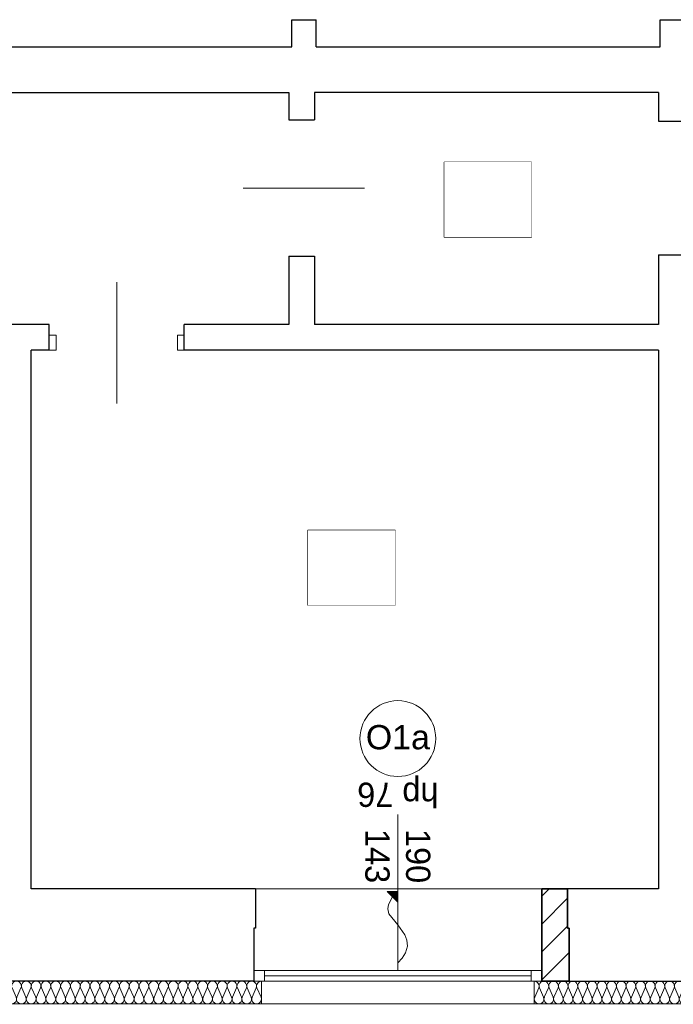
# Model space of a CAD drawing. Extents: x -515158 to -464725, y 20769 to 114053.
# Tile 56 of 69: x -479223 to -474911, y 65492 to 71984. Entities that reach past the tile are written whole.
import ezdxf

# ---------------------------------------------------------------- set-up
doc = ezdxf.new("R2010")
doc.units = 0
doc.header["$MEASUREMENT"] = 0
doc.set_wipeout_variables(frame=1)
for name, color, linetype, lineweight in [('#podkład', 252, 'Continuous', 9), ('A-Okna_Nr_Pióra__9', 252, 'Continuous', 9), ('Arch ocieplenie_Nr_Pióra__9', 252, 'Continuous', 9), ('Arch opisy okien_Nr_Pióra__9', 252, 'Continuous', 9), ('Arch opisy_Nr_Pióra__9', 252, 'Continuous', 9), ('Arch wykończenie_Nr_Pióra__3', 252, 'Continuous', 18), ('Arch zmurowania_Nr_Pióra__21', 252, 'Continuous', 9), ('Arch zmurowania_Nr_Pióra__27', 252, 'Continuous', 35), ('INWENT OPISY_Nr_Pióra__21', 252, 'Continuous', 9), ('INWENT. DRZWI_Nr_Pióra__5', 252, 'Continuous', 13), ('INWENT. OKNA_Nr_Pióra__21', 252, 'Continuous', 9), ('INWENT. OKNA_Nr_Pióra__5', 252, 'Continuous', 13), ('INWENT.ŚCIANY_Nr_Pióra__1', 252, 'Continuous', 25), ('INWENT.ŚCIANY_Nr_Pióra__21', 252, 'Continuous', 9)]:
    doc.layers.add(name, color=color, linetype=linetype, lineweight=lineweight)
for name, color, linetype in [('A-Okna', 252, 'Continuous'), ('Arch ocieplenie', 252, 'Continuous'), ('Arch zmurowania', 252, 'Continuous')]:
    doc.layers.add(name, color=color, linetype=linetype)
doc.styles.add('GENERATED_STYLE_10', font='arial.ttf')
doc.styles.add('GENERATED_STYLE_4', font='txt')
doc.styles.add('GENERATED_STYLE_7', font='txt')
pattern_1 = [(45, (0, 0), (-91.923878, 91.923878), [])]

# ---------------------------------------------------------------- blocks, each defined once
blk = doc.blocks.new('Krzywa_13', base_point=(-476728.3, 67977.9))
at = {"layer": 'A-Okna_Nr_Pióra__9', "linetype": 'Continuous'}
blk.add_hatch(color=256, dxfattribs=at).paths.add_polyline_path([(-476728.3, 68448.5), (-476728.7, 68377.8), (-476799, 68448.9)], flags=0)
for p, q in [((-476728.3, 68448.5), (-476799, 68448.9)), ((-476728.7, 68377.8), (-476799, 68448.9)), ((-476728.3, 68448.5), (-476728.7, 68377.8))]:
    blk.add_line(p, q, dxfattribs=at)
at = {"layer": 'A-Okna_Nr_Pióra__9', "linetype": 'Continuous', "flags": 128}
blk.add_lwpolyline([(-476728.3, 67977.9), (-476699.2, 68009.1), (-476677.9, 68044.1), (-476665.7, 68088.8), (-476668.2, 68127.5), (-476681.2, 68164), (-476728.3, 68228.5), (-476787.9, 68301.8), (-476795, 68333.8), (-476791, 68363.7), (-476763.9, 68413.3)], dxfattribs=at)
blk = doc.blocks.new('Ściana_31', base_point=(-475608.3, 67857.6))
at = {"layer": 'Arch zmurowania_Nr_Pióra__21', "linetype": 'Continuous'}
h = blk.add_hatch(dxfattribs=at)
h.set_pattern_fill('Common_Brick', color=256, style=0, pattern_type=2)
h.set_pattern_definition(pattern_1)
h.paths.add_polyline_path([(-475608.3, 67857.6), (-475598.3, 67857.6), (-475598.3, 68207.6), (-475608.3, 68207.6)], flags=0)
at = {"layer": 'Arch zmurowania_Nr_Pióra__27', "linetype": 'Continuous'}
for p, q in [((-475598.3, 68207.6), (-475608.3, 68207.6)), ((-475598.3, 67857.6), (-475598.3, 68207.6)), ((-475608.3, 67857.6), (-475598.3, 67857.6))]:
    blk.add_line(p, q, dxfattribs=at)
blk = doc.blocks.new('Ściana_30', base_point=(-475778.3, 67857.6))
at = {"layer": 'Arch zmurowania_Nr_Pióra__21', "linetype": 'Continuous'}
h = blk.add_hatch(dxfattribs=at)
h.set_pattern_fill('Common_Brick', color=256, style=0, pattern_type=2)
h.set_pattern_definition(pattern_1)
h.paths.add_polyline_path([(-475778.3, 67857.6), (-475608.3, 67857.6), (-475608.3, 68467.6), (-475778.3, 68467.6)], flags=0)
at = {"layer": 'Arch zmurowania_Nr_Pióra__27', "linetype": 'Continuous'}
for p, q in [((-475608.3, 68467.6), (-475778.3, 68467.6)), ((-475778.3, 68467.6), (-475778.3, 67857.6)), ((-475608.3, 68207.6), (-475608.3, 68467.6)), ((-475778.3, 67857.6), (-475608.3, 67857.6))]:
    blk.add_line(p, q, dxfattribs=at)
blk = doc.blocks.new('Izolacja cieplna 14_236', base_point=(-479438.3, 67857.6))
at = {"layer": 'Arch ocieplenie_Nr_Pióra__9', "linetype": 'Continuous'}
for p, q in [((-479435.6, 67752.3), (-479408.7, 67812.9)), ((-479403.3, 67812.9), (-479376.4, 67752.3)), ((-479371, 67752.3), (-479344.1, 67812.9)), ((-479338.6, 67812.9), (-479311.8, 67752.3)), ((-479306.3, 67752.3), (-479279.4, 67812.9)), ((-479274, 67812.9), (-479247.1, 67752.3)), ((-479241.7, 67752.3), (-479214.8, 67812.9)), ((-479209.4, 67812.9), (-479182.5, 67752.3)), ((-479177, 67752.3), (-479150.1, 67812.9)), ((-479144.7, 67812.9), (-479117.8, 67752.3)), ((-479112.4, 67752.3), (-479085.5, 67812.9)), ((-479080.1, 67812.9), (-479053.2, 67752.3)), ((-479047.8, 67752.3), (-479020.9, 67812.9)), ((-479015.4, 67812.9), (-478988.5, 67752.3)), ((-478983.1, 67752.3), (-478956.2, 67812.9)), ((-478950.8, 67812.9), (-478923.9, 67752.3)), ((-478918.5, 67752.3), (-478891.6, 67812.9)), ((-478886.1, 67812.9), (-478859.3, 67752.3)), ((-478853.8, 67752.3), (-478826.9, 67812.9)), ((-478821.5, 67812.9), (-478794.6, 67752.3)), ((-478789.2, 67752.3), (-478762.3, 67812.9)), ((-478756.9, 67812.9), (-478730, 67752.3)), ((-478724.5, 67752.3), (-478697.6, 67812.9)), ((-478692.2, 67812.9), (-478665.3, 67752.3)), ((-478659.9, 67752.3), (-478633, 67812.9)), ((-478627.6, 67812.9), (-478600.7, 67752.3)), ((-478595.3, 67752.3), (-478568.4, 67812.9)), ((-478562.9, 67812.9), (-478536, 67752.3)), ((-478530.6, 67752.3), (-478503.7, 67812.9)), ((-478498.3, 67812.9), (-478471.4, 67752.3)), ((-478466, 67752.3), (-478439.1, 67812.9)), ((-478433.6, 67812.9), (-478406.8, 67752.3)), ((-478401.3, 67752.3), (-478374.4, 67812.9)), ((-478369, 67812.9), (-478342.1, 67752.3)), ((-478336.7, 67752.3), (-478309.8, 67812.9)), ((-478304.4, 67812.9), (-478277.5, 67752.3)), ((-478272, 67752.3), (-478245.1, 67812.9)), ((-478239.7, 67812.9), (-478212.8, 67752.3)), ((-478207.4, 67752.3), (-478180.5, 67812.9)), ((-478175.1, 67812.9), (-478148.2, 67752.3)), ((-478142.8, 67752.3), (-478115.9, 67812.9)), ((-478110.4, 67812.9), (-478083.5, 67752.3)), ((-478078.1, 67752.3), (-478051.2, 67812.9)), ((-478045.8, 67812.9), (-478018.9, 67752.3)), ((-478013.5, 67752.3), (-477986.6, 67812.9)), ((-477981.1, 67812.9), (-477954.3, 67752.3)), ((-477948.8, 67752.3), (-477921.9, 67812.9)), ((-477916.5, 67812.9), (-477889.6, 67752.3)), ((-477884.2, 67752.3), (-477857.3, 67812.9)), ((-477851.9, 67812.9), (-477825, 67752.3)), ((-477819.5, 67752.3), (-477792.6, 67812.9)), ((-477787.2, 67812.9), (-477760.3, 67752.3)), ((-477754.9, 67752.3), (-477728, 67812.9)), ((-477722.6, 67812.9), (-477695.7, 67752.3)), ((-477690.3, 67752.3), (-477663.4, 67812.9)), ((-477657.9, 67812.9), (-477631, 67752.3))]:
    blk.add_line(p, q, dxfattribs=at)
for centre, start_param, end_param in [((-479438.3, 67825.7), 5.870392, 7.853982), ((-479373.7, 67825.7), 5.870392, 9.837571), ((-479309, 67825.7), 5.870392, 9.837571), ((-479244.4, 67825.7), 5.870392, 9.837571), ((-479179.8, 67825.7), 5.870392, 9.837571), ((-479115.1, 67825.7), 5.870392, 9.837571), ((-479050.5, 67825.7), 5.870392, 9.837571), ((-478985.8, 67825.7), 5.870392, 9.837571), ((-478921.2, 67825.7), 5.870392, 9.837571), ((-478856.5, 67825.7), 5.870392, 9.837571), ((-478791.9, 67825.7), 5.870392, 9.837571), ((-478727.3, 67825.7), 5.870392, 9.837571), ((-478662.6, 67825.7), 5.870392, 9.837571), ((-478598, 67825.7), 5.870392, 9.837571), ((-478533.3, 67825.7), 5.870392, 9.837571), ((-478468.7, 67825.7), 5.870392, 9.837571), ((-478404, 67825.7), 5.870392, 9.837571), ((-478339.4, 67825.7), 5.870392, 9.837571), ((-478274.8, 67825.7), 5.870392, 9.837571), ((-478210.1, 67825.7), 5.870392, 9.837571), ((-478145.5, 67825.7), 5.870392, 9.837571), ((-478080.8, 67825.7), 5.870392, 9.837571), ((-478016.2, 67825.7), 5.870392, 9.837571), ((-477951.5, 67825.7), 5.870392, 9.837571), ((-477886.9, 67825.7), 5.870392, 9.837571), ((-477822.3, 67825.7), 5.870392, 9.837571), ((-477757.6, 67825.7), 5.870392, 9.837571), ((-477693, 67825.7), 5.870392, 9.837571), ((-477628.3, 67825.7), 1.570796, 3.554385), ((-479406, 67739.5), 2.728799, 6.695979), ((-479341.4, 67739.5), 2.728799, 6.695979), ((-479276.7, 67739.5), 2.728799, 6.695979), ((-479212.1, 67739.5), 2.728799, 6.695979), ((-479147.4, 67739.5), 2.728799, 6.695979), ((-479082.8, 67739.5), 2.728799, 6.695979), ((-479018.1, 67739.5), 2.728799, 6.695979), ((-478953.5, 67739.5), 2.728799, 6.695979), ((-478888.9, 67739.5), 2.728799, 6.695979), ((-478824.2, 67739.5), 2.728799, 6.695979), ((-478759.6, 67739.5), 2.728799, 6.695979), ((-478694.9, 67739.5), 2.728799, 6.695979), ((-478630.3, 67739.5), 2.728799, 6.695979), ((-478565.6, 67739.5), 2.728799, 6.695979), ((-478501, 67739.5), 2.728799, 6.695979), ((-478436.4, 67739.5), 2.728799, 6.695979), ((-478371.7, 67739.5), 2.728799, 6.695979), ((-478307.1, 67739.5), 2.728799, 6.695979), ((-478242.4, 67739.5), 2.728799, 6.695979), ((-478177.8, 67739.5), 2.728799, 6.695979), ((-478113.1, 67739.5), 2.728799, 6.695979), ((-478048.5, 67739.5), 2.728799, 6.695979), ((-477983.9, 67739.5), 2.728799, 6.695979), ((-477919.2, 67739.5), 2.728799, 6.695979), ((-477854.6, 67739.5), 2.728799, 6.695979), ((-477789.9, 67739.5), 2.728799, 6.695979), ((-477725.3, 67739.5), 2.728799, 6.695979), ((-477660.6, 67739.5), 2.728799, 6.695979)]:
    blk.add_ellipse(centre, major_axis=(32.3, 0), ratio=0.987014, start_param=start_param, end_param=end_param, dxfattribs=at)
blk = doc.blocks.new('Izolacja cieplna 14_212', base_point=(-475828.3, 67857.6))
at = {"layer": 'Arch ocieplenie_Nr_Pióra__9', "linetype": 'Continuous'}
for p, q in [((-475825.6, 67752.3), (-475799.1, 67812.9)), ((-475793.8, 67812.9), (-475767.2, 67752.3)), ((-475761.9, 67752.3), (-475735.3, 67812.9)), ((-475730, 67812.9), (-475703.4, 67752.3)), ((-475698.1, 67752.3), (-475671.5, 67812.9)), ((-475666.2, 67812.9), (-475639.6, 67752.3)), ((-475634.3, 67752.3), (-475607.7, 67812.9)), ((-475602.4, 67812.9), (-475575.8, 67752.3)), ((-475570.5, 67752.3), (-475543.9, 67812.9)), ((-475538.6, 67812.9), (-475512.1, 67752.3)), ((-475506.7, 67752.3), (-475480.2, 67812.9)), ((-475474.8, 67812.9), (-475448.3, 67752.3)), ((-475442.9, 67752.3), (-475416.4, 67812.9)), ((-475411, 67812.9), (-475384.5, 67752.3)), ((-475379.1, 67752.3), (-475352.6, 67812.9)), ((-475347.2, 67812.9), (-475320.7, 67752.3)), ((-475315.3, 67752.3), (-475288.8, 67812.9)), ((-475283.4, 67812.9), (-475256.9, 67752.3)), ((-475251.5, 67752.3), (-475225, 67812.9)), ((-475219.6, 67812.9), (-475193.1, 67752.3)), ((-475187.7, 67752.3), (-475161.2, 67812.9)), ((-475155.8, 67812.9), (-475129.3, 67752.3)), ((-475124, 67752.3), (-475097.4, 67812.9)), ((-475092.1, 67812.9), (-475065.5, 67752.3)), ((-475060.2, 67752.3), (-475033.6, 67812.9)), ((-475028.3, 67812.9), (-475001.7, 67752.3)), ((-474996.4, 67752.3), (-474969.8, 67812.9)), ((-474964.5, 67812.9), (-474937.9, 67752.3)), ((-474932.6, 67752.3), (-474906, 67812.9)), ((-474900.7, 67812.9), (-474874.2, 67752.3)), ((-474868.8, 67752.3), (-474842.3, 67812.9)), ((-474836.9, 67812.9), (-474810.4, 67752.3)), ((-474805, 67752.3), (-474778.5, 67812.9)), ((-474773.1, 67812.9), (-474746.6, 67752.3)), ((-474741.2, 67752.3), (-474714.7, 67812.9)), ((-474709.3, 67812.9), (-474682.8, 67752.3)), ((-474677.4, 67752.3), (-474650.9, 67812.9)), ((-474645.5, 67812.9), (-474619, 67752.3)), ((-474613.6, 67752.3), (-474587.1, 67812.9)), ((-474581.7, 67812.9), (-474555.2, 67752.3)), ((-474549.8, 67752.3), (-474523.3, 67812.9)), ((-474517.9, 67812.9), (-474491.4, 67752.3)), ((-474486, 67752.3), (-474459.5, 67812.9)), ((-474454.2, 67812.9), (-474427.6, 67752.3)), ((-474422.3, 67752.3), (-474395.7, 67812.9)), ((-474390.4, 67812.9), (-474363.8, 67752.3)), ((-474358.5, 67752.3), (-474331.9, 67812.9)), ((-474326.6, 67812.9), (-474300, 67752.3)), ((-474294.7, 67752.3), (-474268.1, 67812.9)), ((-474262.8, 67812.9), (-474236.2, 67752.3)), ((-474230.9, 67752.3), (-474204.4, 67812.9)), ((-474199, 67812.9), (-474172.5, 67752.3)), ((-474167.1, 67752.3), (-474140.6, 67812.9)), ((-474135.2, 67812.9), (-474108.7, 67752.3)), ((-474103.3, 67752.3), (-474076.8, 67812.9)), ((-474071.4, 67812.9), (-474044.9, 67752.3)), ((-474039.5, 67752.3), (-474013, 67812.9)), ((-474007.6, 67812.9), (-473981.1, 67752.3)), ((-473975.7, 67752.3), (-473949.2, 67812.9)), ((-473943.8, 67812.9), (-473917.3, 67752.3)), ((-473911.9, 67752.3), (-473885.4, 67812.9)), ((-473880, 67812.9), (-473853.5, 67752.3)), ((-473848.1, 67752.3), (-473821.6, 67812.9)), ((-473816.3, 67812.9), (-473789.7, 67752.3)), ((-473784.4, 67752.3), (-473757.8, 67812.9)), ((-473752.5, 67812.9), (-473725.9, 67752.3)), ((-473720.6, 67752.3), (-473694, 67812.9)), ((-473688.7, 67812.9), (-473662.1, 67752.3)), ((-473656.8, 67752.3), (-473630.2, 67812.9)), ((-473624.9, 67812.9), (-473598.3, 67752.3)), ((-473593, 67752.3), (-473566.4, 67812.9)), ((-473561.1, 67812.9), (-473534.6, 67752.3)), ((-473529.2, 67752.3), (-473502.7, 67812.9)), ((-473497.3, 67812.9), (-473470.8, 67752.3)), ((-473465.4, 67752.3), (-473438.9, 67812.9)), ((-473433.5, 67812.9), (-473407, 67752.3)), ((-473401.6, 67752.3), (-473375.1, 67812.9)), ((-473369.7, 67812.9), (-473343.2, 67752.3)), ((-473337.8, 67752.3), (-473311.3, 67812.9)), ((-473305.9, 67812.9), (-473279.4, 67752.3)), ((-473274, 67752.3), (-473247.5, 67812.9)), ((-473242.1, 67812.9), (-473215.6, 67752.3)), ((-473210.2, 67752.3), (-473183.7, 67812.9)), ((-473178.3, 67812.9), (-473151.8, 67752.3)), ((-473146.5, 67752.3), (-473119.9, 67812.9)), ((-473114.6, 67812.9), (-473088, 67752.3)), ((-473082.7, 67752.3), (-473056.1, 67812.9)), ((-473050.8, 67812.9), (-473024.2, 67752.3)), ((-473018.9, 67752.3), (-472992.3, 67812.9)), ((-472987, 67812.9), (-472960.4, 67752.3)), ((-472955.1, 67752.3), (-472928.5, 67812.9)), ((-472923.2, 67812.9), (-472896.7, 67752.3)), ((-472891.3, 67752.3), (-472864.8, 67812.9)), ((-472859.4, 67812.9), (-472832.9, 67752.3)), ((-472827.5, 67752.3), (-472801, 67812.9)), ((-472795.6, 67812.9), (-472769.1, 67752.3)), ((-472763.7, 67752.3), (-472737.2, 67812.9)), ((-472731.8, 67812.9), (-472705.3, 67752.3)), ((-472699.9, 67752.3), (-472673.4, 67812.9)), ((-472668, 67812.9), (-472641.5, 67752.3)), ((-472636.1, 67752.3), (-472609.6, 67812.9)), ((-472604.2, 67812.9), (-472577.7, 67752.3)), ((-472572.3, 67752.3), (-472545.8, 67812.9)), ((-472540.4, 67812.9), (-472513.9, 67752.3)), ((-472508.5, 67752.3), (-472482, 67812.9)), ((-472476.7, 67812.9), (-472450.1, 67752.3)), ((-472444.8, 67752.3), (-472418.2, 67812.9)), ((-472412.9, 67812.9), (-472386.3, 67752.3)), ((-472381, 67752.3), (-472354.4, 67812.9)), ((-472349.1, 67812.9), (-472322.5, 67752.3)), ((-472317.2, 67752.3), (-472290.6, 67812.9)), ((-472285.3, 67812.9), (-472258.7, 67752.3)), ((-472253.4, 67752.3), (-472226.9, 67812.9)), ((-472221.5, 67812.9), (-472195, 67752.3)), ((-472189.6, 67752.3), (-472163.1, 67812.9)), ((-472157.7, 67812.9), (-472131.2, 67752.3)), ((-472125.8, 67752.3), (-472099.3, 67812.9)), ((-472093.9, 67812.9), (-472067.4, 67752.3)), ((-472062, 67752.3), (-472035.5, 67812.9)), ((-472030.1, 67812.9), (-472003.6, 67752.3)), ((-471998.2, 67752.3), (-471971.7, 67812.9)), ((-471966.3, 67812.9), (-471939.8, 67752.3)), ((-471934.4, 67752.3), (-471907.9, 67812.9)), ((-471902.5, 67812.9), (-471876, 67752.3))]:
    blk.add_line(p, q, dxfattribs=at)
for centre, start_param, end_param in [((-475828.3, 67825.7), 4.299596, 6.283185), ((-475764.5, 67825.7), 4.299595, 8.266774), ((-475700.7, 67825.7), 4.299595, 8.266774), ((-475637, 67825.7), 4.299595, 8.266774), ((-475573.2, 67825.7), 4.299595, 8.266774), ((-475509.4, 67825.7), 4.299595, 8.266774), ((-475445.6, 67825.7), 4.299595, 8.266774), ((-475381.8, 67825.7), 4.299595, 8.266774), ((-475318, 67825.7), 4.299595, 8.266774), ((-475254.2, 67825.7), 4.299595, 8.266774), ((-475190.4, 67825.7), 4.299595, 8.266774), ((-475126.6, 67825.7), 4.299595, 8.266774), ((-475062.8, 67825.7), 4.299595, 8.266774), ((-474999.1, 67825.7), 4.299595, 8.266774), ((-474935.3, 67825.7), 4.299595, 8.266774), ((-474871.5, 67825.7), 4.299595, 8.266774), ((-474807.7, 67825.7), 4.299595, 8.266774), ((-474743.9, 67825.7), 4.299595, 8.266774), ((-474680.1, 67825.7), 4.299595, 8.266774), ((-474616.3, 67825.7), 4.299595, 8.266774), ((-474552.5, 67825.7), 4.299595, 8.266774), ((-474488.7, 67825.7), 4.299595, 8.266774), ((-474424.9, 67825.7), 4.299595, 8.266774), ((-474361.1, 67825.7), 4.299595, 8.266774), ((-474297.4, 67825.7), 4.299595, 8.266774), ((-474233.6, 67825.7), 4.299595, 8.266774), ((-474169.8, 67825.7), 4.299595, 8.266774), ((-474106, 67825.7), 4.299595, 8.266774), ((-474042.2, 67825.7), 4.299595, 8.266774), ((-473978.4, 67825.7), 4.299595, 8.266774), ((-473914.6, 67825.7), 4.299595, 8.266774), ((-473850.8, 67825.7), 4.299595, 8.266774), ((-473787, 67825.7), 4.299595, 8.266774), ((-473723.2, 67825.7), 4.299595, 8.266774), ((-473659.5, 67825.7), 4.299595, 8.266774), ((-473595.7, 67825.7), 4.299595, 8.266774), ((-473531.9, 67825.7), 4.299595, 8.266774), ((-473468.1, 67825.7), 4.299595, 8.266774), ((-473404.3, 67825.7), 4.299595, 8.266774), ((-473340.5, 67825.7), 4.299595, 8.266774), ((-473276.7, 67825.7), 4.299595, 8.266774), ((-473212.9, 67825.7), 4.299595, 8.266774), ((-473149.1, 67825.7), 4.299595, 8.266774), ((-473085.3, 67825.7), 4.299595, 8.266774), ((-473021.6, 67825.7), 4.299595, 8.266774), ((-472957.8, 67825.7), 4.299595, 8.266774), ((-472894, 67825.7), 4.299595, 8.266774), ((-472830.2, 67825.7), 4.299595, 8.266774), ((-472766.4, 67825.7), 4.299595, 8.266774), ((-472702.6, 67825.7), 4.299595, 8.266774), ((-472638.8, 67825.7), 4.299595, 8.266774), ((-472575, 67825.7), 4.299595, 8.266774), ((-472511.2, 67825.7), 4.299595, 8.266774), ((-472447.4, 67825.7), 4.299595, 8.266774), ((-472383.6, 67825.7), 4.299595, 8.266774), ((-472319.9, 67825.7), 4.299595, 8.266774), ((-472256.1, 67825.7), 4.299595, 8.266774), ((-472192.3, 67825.7), 4.299595, 8.266774), ((-472128.5, 67825.7), 4.299595, 8.266774), ((-472064.7, 67825.7), 4.299595, 8.266774), ((-472000.9, 67825.7), 4.299595, 8.266774), ((-471937.1, 67825.7), 4.299595, 8.266774), ((-471873.3, 67825.7), 0, 1.983589), ((-475796.4, 67739.5), 1.158003, 5.125183), ((-475732.6, 67739.5), 1.158003, 5.125183), ((-475668.9, 67739.5), 1.158003, 5.125183), ((-475605.1, 67739.5), 1.158003, 5.125183), ((-475541.3, 67739.5), 1.158003, 5.125183), ((-475477.5, 67739.5), 1.158003, 5.125183), ((-475413.7, 67739.5), 1.158003, 5.125183), ((-475349.9, 67739.5), 1.158003, 5.125183), ((-475286.1, 67739.5), 1.158003, 5.125183), ((-475222.3, 67739.5), 1.158003, 5.125183), ((-475158.5, 67739.5), 1.158003, 5.125183), ((-475094.7, 67739.5), 1.158003, 5.125183), ((-475030.9, 67739.5), 1.158003, 5.125183), ((-474967.2, 67739.5), 1.158003, 5.125183), ((-474903.4, 67739.5), 1.158003, 5.125183), ((-474839.6, 67739.5), 1.158003, 5.125183), ((-474775.8, 67739.5), 1.158003, 5.125183), ((-474712, 67739.5), 1.158003, 5.125183), ((-474648.2, 67739.5), 1.158003, 5.125183), ((-474584.4, 67739.5), 1.158003, 5.125183), ((-474520.6, 67739.5), 1.158003, 5.125183), ((-474456.8, 67739.5), 1.158003, 5.125183), ((-474393, 67739.5), 1.158003, 5.125183), ((-474329.3, 67739.5), 1.158003, 5.125183), ((-474265.5, 67739.5), 1.158003, 5.125183), ((-474201.7, 67739.5), 1.158003, 5.125183), ((-474137.9, 67739.5), 1.158003, 5.125183), ((-474074.1, 67739.5), 1.158003, 5.125183), ((-474010.3, 67739.5), 1.158003, 5.125183), ((-473946.5, 67739.5), 1.158003, 5.125183), ((-473882.7, 67739.5), 1.158003, 5.125183), ((-473818.9, 67739.5), 1.158003, 5.125183), ((-473755.1, 67739.5), 1.158003, 5.125183), ((-473691.4, 67739.5), 1.158003, 5.125183), ((-473627.6, 67739.5), 1.158003, 5.125183), ((-473563.8, 67739.5), 1.158003, 5.125183), ((-473500, 67739.5), 1.158003, 5.125183), ((-473436.2, 67739.5), 1.158003, 5.125183), ((-473372.4, 67739.5), 1.158003, 5.125183), ((-473308.6, 67739.5), 1.158003, 5.125183), ((-473244.8, 67739.5), 1.158003, 5.125183), ((-473181, 67739.5), 1.158003, 5.125183), ((-473117.2, 67739.5), 1.158003, 5.125183), ((-473053.4, 67739.5), 1.158003, 5.125183), ((-472989.7, 67739.5), 1.158003, 5.125183), ((-472925.9, 67739.5), 1.158003, 5.125183), ((-472862.1, 67739.5), 1.158003, 5.125183), ((-472798.3, 67739.5), 1.158003, 5.125183), ((-472734.5, 67739.5), 1.158003, 5.125183), ((-472670.7, 67739.5), 1.158003, 5.125183), ((-472606.9, 67739.5), 1.158003, 5.125183), ((-472543.1, 67739.5), 1.158003, 5.125183), ((-472479.3, 67739.5), 1.158003, 5.125183), ((-472415.5, 67739.5), 1.158003, 5.125183), ((-472351.8, 67739.5), 1.158003, 5.125183), ((-472288, 67739.5), 1.158003, 5.125183), ((-472224.2, 67739.5), 1.158003, 5.125183), ((-472160.4, 67739.5), 1.158003, 5.125183), ((-472096.6, 67739.5), 1.158003, 5.125183), ((-472032.8, 67739.5), 1.158003, 5.125183), ((-471969, 67739.5), 1.158003, 5.125183), ((-471905.2, 67739.5), 1.158003, 5.125183)]:
    blk.add_ellipse(centre, major_axis=(0, 31.9), ratio=0.999795, start_param=start_param, end_param=end_param, dxfattribs=at)
blk = doc.blocks.new('p1')
at = {"layer": 'Arch opisy_Nr_Pióra__9', "color": 252, "linetype": 'Continuous'}
blk.add_circle((-476728.3, 67244.3), 250, dxfattribs=at)
at = {"layer": 'Arch wykończenie_Nr_Pióra__3', "color": 252, "linetype": 'Continuous'}
for p, q in [((-477628.3, 65494.3), (-477628.3, 65644.3)), ((-475828.3, 65644.3), (-475828.3, 65494.3)), ((-479438.3, 65494.3), (-477628.3, 65494.3)), ((-475828.3, 65494.3), (-471873.3, 65494.3))]:
    blk.add_line(p, q, dxfattribs=at)
at = {"layer": 'INWENT OPISY_Nr_Pióra__21', "color": 252, "linetype": 'Continuous', "flags": 128}
for points in [[(-476421.9, 71045.1), (-475845.9, 71045.1), (-475845.9, 70551), (-476421.9, 70551)], [(-477321.5, 68617.4), (-476745.5, 68617.4), (-476745.5, 68123.3), (-477321.5, 68123.3)]]:
    blk.add_lwpolyline(points, close=True, dxfattribs=at)
at = {"layer": 'INWENT. DRZWI_Nr_Pióra__5', "color": 252, "linetype": 'Continuous'}
for p, q in [((-477748.3, 70874.3), (-476948.3, 70874.3)), ((-478583.3, 69454.3), (-478583.3, 70254.3)), ((-479028.3, 69904.3), (-478983.3, 69904.3)), ((-478983.3, 69904.3), (-478983.3, 69804.3)), ((-478138.3, 69904.3), (-478183.3, 69904.3)), ((-478183.3, 69904.3), (-478183.3, 69804.3)), ((-478983.3, 69804.3), (-479028.3, 69804.3)), ((-478183.3, 69804.3), (-478138.3, 69804.3))]:
    blk.add_line(p, q, dxfattribs=at)
at = {"layer": 'INWENT. OKNA_Nr_Pióra__5', "color": 252, "linetype": 'Continuous'}
for p, q in [((-476728.3, 65714.3), (-476728.3, 66744.3)), ((-477678.3, 65714.3), (-475778.3, 65714.3)), ((-477608.3, 65644.3), (-477608.3, 65714.3)), ((-475848.3, 65644.3), (-475848.3, 65714.3)), ((-477678.3, 65644.3), (-475778.3, 65644.3)), ((-475848.3, 65679.3), (-477608.3, 65679.3))]:
    blk.add_line(p, q, dxfattribs=at)
at = {"layer": 'INWENT.ŚCIANY_Nr_Pióra__1', "color": 252, "linetype": 'Continuous'}
for p, q in [((-477428.3, 71984.3), (-477268.3, 71984.3)), ((-477428.3, 71804.3), (-477428.3, 71984.3)), ((-477268.3, 71804.3), (-477268.3, 71984.3)), ((-474998.3, 71984.3), (-474723.3, 71984.3)), ((-474998.3, 71804.3), (-474998.3, 71984.3)), ((-484028.3, 71804.3), (-477428.3, 71804.3)), ((-477268.3, 71804.3), (-474998.3, 71804.3)), ((-484198.3, 71504.3), (-477448.3, 71504.3)), ((-477448.3, 71504.3), (-477448.3, 71324.3)), ((-475008.3, 71504.3), (-477278.3, 71504.3)), ((-477278.3, 71504.3), (-477278.3, 71324.3)), ((-475008.3, 71504.3), (-475008.3, 71314.3)), ((-477448.3, 71324.3), (-477278.3, 71324.3)), ((-475008.3, 71314.3), (-474723.3, 71314.3)), ((-477448.3, 70424.3), (-477448.3, 69974.3)), ((-477448.3, 70424.3), (-477278.3, 70424.3)), ((-477278.3, 70424.3), (-477278.3, 69974.3)), ((-475008.3, 70434.3), (-475008.3, 69974.3)), ((-475008.3, 70434.3), (-474723.3, 70434.3)), ((-479028.3, 69974.3), (-479458.3, 69974.3)), ((-479028.3, 69804.3), (-479028.3, 69974.3)), ((-478138.3, 69804.3), (-478138.3, 69974.3)), ((-477448.3, 69974.3), (-478138.3, 69974.3)), ((-475008.3, 69974.3), (-477278.3, 69974.3)), ((-479028.3, 69804.3), (-479148.3, 69804.3)), ((-479148.3, 66254.3), (-479148.3, 69804.3)), ((-475008.3, 69804.3), (-478138.3, 69804.3)), ((-475008.3, 69804.3), (-475008.3, 66254.3)), ((-477668.3, 66254.3), (-479148.3, 66254.3)), ((-477668.3, 66254.3), (-477668.3, 65994.3)), ((-475608.3, 66254.3), (-475608.3, 65994.3)), ((-475008.3, 66254.3), (-475608.3, 66254.3)), ((-477678.3, 65994.3), (-477678.3, 65644.3)), ((-477668.3, 65994.3), (-477678.3, 65994.3)), ((-475608.3, 65994.3), (-475598.3, 65994.3)), ((-475598.3, 65994.3), (-475598.3, 65644.3)), ((-477678.3, 65644.3), (-479388.3, 65644.3)), ((-475598.3, 65644.3), (-472023.3, 65644.3))]:
    blk.add_line(p, q, dxfattribs=at)
at = {"layer": 'INWENT.ŚCIANY_Nr_Pióra__21', "color": 252, "linetype": 'Continuous'}
for p, q in [((-477668.3, 66254.3), (-475608.3, 66254.3)), ((-477628.3, 65494.3), (-475828.3, 65494.3))]:
    blk.add_line(p, q, dxfattribs=at)
at = {"layer": 'A-Okna', "color": 252, "linetype": 'Continuous', "lineweight": 9}
blk.add_blockref('Krzywa_13', (-476728.3, 65764.6), dxfattribs=at)
at = {"layer": 'Arch ocieplenie', "color": 252, "linetype": 'Continuous', "lineweight": 13}
for name, p in [('Izolacja cieplna 14_236', (-479438.3, 65644.3)), ('Izolacja cieplna 14_212', (-475828.3, 65644.3))]:
    blk.add_blockref(name, p, dxfattribs=at)
at = {"layer": 'Arch zmurowania', "color": 252}
for name, p in [('Ściana_30', (-475778.3, 65644.3)), ('Ściana_31', (-475608.3, 65644.3))]:
    blk.add_blockref(name, p, dxfattribs=at)
at = {"layer": 'Arch opisy okien_Nr_Pióra__9', "color": 252, "linetype": 'Continuous', "insert": (-476728.3, 67333.5), "char_height": 160, "attachment_point": 2, "style": 'GENERATED_STYLE_10'}
blk.add_mtext('{O1a}', dxfattribs=at)
at = {"layer": 'INWENT OPISY_Nr_Pióra__21', "color": 252, "linetype": 'Continuous', "char_height": 300, "attachment_point": 8, "style": 'GENERATED_STYLE_4'}
for s, insert in [('{1.6 }', (-476133.9, 70643)), ('{1.2 }', (-477033.5, 68220.4))]:
    blk.add_mtext(s, dxfattribs=dict(at, insert=insert))
at = {"layer": 'INWENT. OKNA_Nr_Pióra__21', "color": 252, "linetype": 'Continuous', "insert": (-476728.3, 66793.7), "char_height": 160, "attachment_point": 2, "rotation": 180, "style": 'GENERATED_STYLE_7'}
blk.add_mtext('{hp 76}', dxfattribs=at)
at = {"layer": 'INWENT. OKNA_Nr_Pióra__21', "color": 252, "linetype": 'Continuous', "insert": (-476514.2, 66469.3), "char_height": 160, "width": 709.227, "attachment_point": 2, "rotation": 270, "line_spacing_factor": 1.007581, "style": 'GENERATED_STYLE_7'}
blk.add_mtext('{190\\P143}', dxfattribs=at)
at = {"color": 252, "linetype": 'Continuous', "ltscale": 1926797.159362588}
blk.add_wipeout([(-476421.9, 71045.1), (-475845.9, 71045.1), (-475845.9, 70551), (-476421.9, 70551)], dxfattribs=at).dxf.layer = 'INWENT OPISY_Nr_Pióra__21'
at = {"color": 252, "linetype": 'Continuous', "ltscale": 1928908.978322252}
blk.add_wipeout([(-477321.5, 68617.4), (-476745.5, 68617.4), (-476745.5, 68123.3), (-477321.5, 68123.3)], dxfattribs=at).dxf.layer = 'INWENT OPISY_Nr_Pióra__21'

msp = doc.modelspace()

# ---------------------------------------------------------------- block references
at = {"layer": '#podkład'}
msp.add_blockref('p1', (0, 0), dxfattribs=at)

doc.saveas('drawing.dxf')
